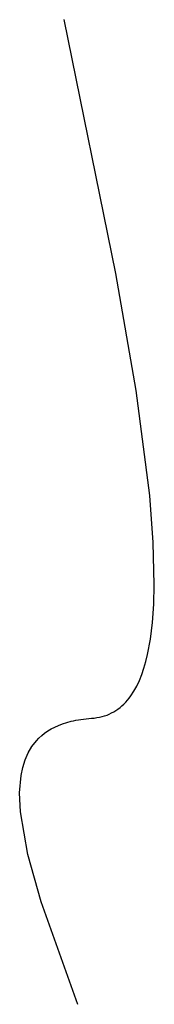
# Model space of a CAD drawing. Header units: centimetres. Extents: x 210.1 to 216.7, y 26.8 to 111.9.
# Tile 4 of 4: x 216.524 to 216.673, y 110.857 to 111.944. Entities that reach past the tile are written whole.
import ezdxf

# ---------------------------------------------------------------- set-up
doc = ezdxf.new("R2010")
doc.units = ezdxf.units.CM
doc.layers.get('0').update_dxf_attribs({"true_color": 0x5890e1})

msp = doc.modelspace()

# ---------------------------------------------------------------- linework, layer by layer
at = {"color": 250, "true_color": 0x161616}
msp.add_polyline3d([(216.5885, 110.8573, 103.3102), (216.548, 110.9703, 103.546), (216.5333, 111.0225, 103.6564), (216.5252, 111.0696, 103.7579), (216.5243, 111.0907, 103.8043), (216.526, 111.1099, 103.8474), (216.5278, 111.1187, 103.8676), (216.5304, 111.127, 103.8868), (216.5337, 111.1347, 103.905), (216.5378, 111.1417, 103.9221), (216.5428, 111.1481, 103.938), (216.5456, 111.1511, 103.9456), (216.5486, 111.1539, 103.9528), (216.5518, 111.1565, 103.9598), (216.5553, 111.159, 103.9664), (216.559, 111.1612, 103.9728), (216.563, 111.1633, 103.9788), (216.5672, 111.1652, 103.9844), (216.5716, 111.1669, 103.9898), (216.5763, 111.1684, 103.9948), (216.5812, 111.1698, 103.9995), (216.5838, 111.1703, 104.0017), (216.5864, 111.1709, 104.0038), (216.5891, 111.1714, 104.0058), (216.5919, 111.1718, 104.0077), (216.5947, 111.1722, 104.0096), (216.5976, 111.1725, 104.0113), (216.6006, 111.1728, 104.013), (216.6036, 111.173, 104.0146), (216.6066, 111.1733, 104.0161), (216.6096, 111.1737, 104.0176), (216.6125, 111.1742, 104.0192), (216.6153, 111.1749, 104.0208), (216.618, 111.1757, 104.0223), (216.6207, 111.1766, 104.0239), (216.6232, 111.1777, 104.0255), (216.6257, 111.1789, 104.0271), (216.6282, 111.1802, 104.0287), (216.6306, 111.1817, 104.0304), (216.6328, 111.1832, 104.032), (216.6351, 111.1849, 104.0337), (216.6372, 111.1867, 104.0354), (216.6393, 111.1887, 104.037), (216.6413, 111.1908, 104.0387), (216.6432, 111.1929, 104.0404), (216.6451, 111.1953, 104.0421), (216.6469, 111.1977, 104.0439), (216.6503, 111.2029, 104.0473), (216.6535, 111.2085, 104.0508), (216.6564, 111.2146, 104.0544), (216.659, 111.2212, 104.058), (216.6614, 111.2282, 104.0616), (216.6636, 111.2356, 104.0653), (216.6655, 111.2434, 104.069), (216.6687, 111.2603, 104.0765), (216.6709, 111.2788, 104.0842), (216.6723, 111.2988, 104.092), (216.6729, 111.3202, 104.1), (216.6718, 111.367, 104.1162), (216.6679, 111.4187, 104.1329), (216.6529, 111.5347, 104.1673), (216.6306, 111.6639, 104.203), (216.5734, 111.944, 104.2762)], dxfattribs=at)

doc.saveas('drawing.dxf')
